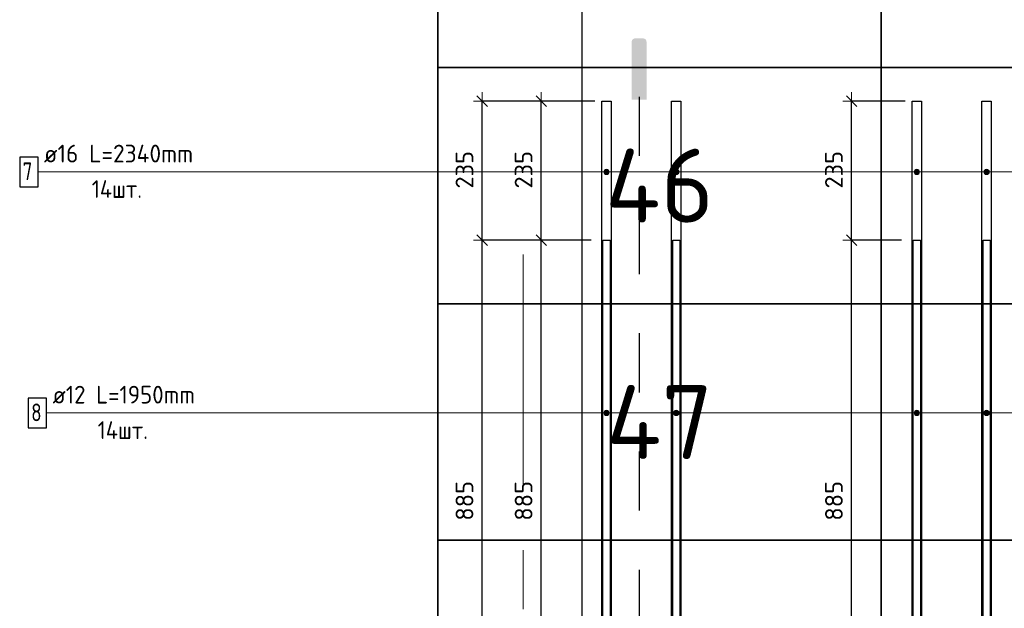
# Model space of a CAD drawing. Header units: metres. Extents: x -38 to 114, y -15 to 21.
# Tile 42 of 244: x 80.004 to 81.67, y -5.408 to -4.412. Entities that reach past the tile are written whole.
import ezdxf

# ---------------------------------------------------------------- set-up
doc = ezdxf.new("R2010")
doc.units = ezdxf.units.M
doc.header["$PDMODE"] = 65
for name, pattern in [('______11', [0.5, 0.4, -0.05, 0, -0.05]), ('______2', [0.0405, 0.03, -0.0105]), ('______5', [1.1, 0.8, -0.1, 0.1, -0.1])]:
    doc.linetypes.add(name, pattern=pattern)
for name, color, linetype, lineweight in [('XR$4$Арм.стержн.горизонт. 1', 180, 'Continuous', 35), ('XR$4$Арм.стержн.горизонт. 2', 202, 'Continuous', 35), ('XR$4$Осевая линия (1)', 7, '______5', 13), ('XR$4$Перекрытие (1)', 7, 'Continuous', 35), ('XR$4$Размерная линия (1)', 7, 'Continuous', 13), ('XR$6$Арм.стержн.горизонт. 1', 180, 'Continuous', 35), ('XR$6$Арм.стержн.горизонт. 2', 202, 'Continuous', 35), ('XR$6$Осевая линия (1)', 7, '______5', 13), ('XR$6$Перекрытие (1)', 7, 'Continuous', 35), ('XR$6$Размерная линия (1)', 7, 'Continuous', 13)]:
    doc.layers.add(name, color=color, linetype=linetype, lineweight=lineweight)
doc.styles.add('ISOCPEUR', font='txt')
doc.dimstyles.new('DIMSTYLE_24', dxfattribs={"dimtxt": 0.03, "dimasz": 0.03, "dimexe": 0, "dimexo": 0, "dimgap": 0.015, "dimtad": 2, "dimdec": 0, "dimlfac": 1000, "dimrnd": 5, "dimzin": 12, "dimdsep": 46, "dimtxsty": 'ISOCPEUR', "dimblk1": 'ALL_ML_STRICH', "dimblk2": 'ALL_ML_STRICH', "dimsah": 1, "dimcen": 0, "dimclrd": 7, "dimclre": 256, "dimclrt": 7, "dimadec": 0, "dimazin": 0, "dimtfac": 1, "dimtdec": 0, "dimtix": 1, "dimtmove": 2, "dimatfit": 3, "dimfxl": 0, "dimtzin": 0, "dimlwd": 0, "dimlwe": -3, "dimarcsym": 0})

# ---------------------------------------------------------------- blocks, each defined once
blk = doc.blocks.new('СЛОЖНЫЙ_ОБЪЕКТ_67')
at = {"linetype": 'Continuous', "lineweight": 25, "true_color": 0x000000, "transparency": 33554687}
blk.add_hatch(color=18, dxfattribs=at).paths.add_polyline_path([(81.0643, -4.4488), (81.0642, -4.448), (81.0639, -4.4473), (81.0636, -4.4466), (81.0632, -4.446), (81.0627, -4.4454), (81.0621, -4.4449), (81.0614, -4.4445), (81.0607, -4.4441), (81.06, -4.4439), (81.0593, -4.4437), (81.0585, -4.4437), (81.0452, -4.4437), (81.0444, -4.4437), (81.0436, -4.4439), (81.0429, -4.4441), (81.0422, -4.4445), (81.0416, -4.4449), (81.041, -4.4454), (81.0405, -4.446), (81.0401, -4.4466), (81.0397, -4.4473), (81.0395, -4.448), (81.0393, -4.4488), (81.0393, -4.4496), (81.0393, -4.5471), (81.0644, -4.5471), (81.0644, -4.4496)])
at = {"color": 7, "linetype": '______2', "lineweight": 25, "transparency": 33554687}
blk.add_line((81.0518, -4.5424), (81.0518, -6.901), dxfattribs=at)
blk = doc.blocks.new('ALL_ML_STRICH')
at = {"color": 0, "linetype": 'ByBlock', "lineweight": -2}
for p, q in [((-1, 0), (0.5, 0)), ((-0.3, -0.3), (0.3, 0.3)), ((0, -0.5), (0, 0.5))]:
    blk.add_line(p, q, dxfattribs=at)
blk = doc.blocks.new('*D460')
at = {"layer": 'DEFPOINTS', "color": 7, "linetype": 'Continuous', "lineweight": 13, "transparency": 33554687}
for p in [(81.5156, -4.7849), (81.3147, -5.6699), (81.4114, -5.6699)]:
    blk.add_point(p, dxfattribs=at)
at = {"layer": 'XR$4$Размерная линия (1)', "color": 9, "linetype": 'Continuous', "lineweight": -2, "true_color": 0xc7c7c7, "transparency": 33554687}
for p, q in [((81.4956, -4.7849), (81.4114, -4.7849)), ((81.3347, -5.6699), (81.4114, -5.6699))]:
    blk.add_line(p, q, dxfattribs=at)
at = {"layer": 'XR$4$Размерная линия (1)', "color": 7, "linetype": 'Continuous', "lineweight": -2, "transparency": 33554687}
blk.add_line((81.4114, -5.6699), (81.4114, -4.7849), dxfattribs=at)
at = {"layer": 'XR$4$Размерная линия (1)', "color": 7, "linetype": 'Continuous', "lineweight": 13, "transparency": 33554687, "xscale": 0.03, "yscale": 0.03, "zscale": 0.03}
for p, rotation in [((81.4114, -4.7849), 90), ((81.4114, -5.6699), 270)]:
    blk.add_blockref('ALL_ML_STRICH', p, dxfattribs=dict(at, rotation=rotation))
at = {"layer": 'XR$4$Размерная линия (1)', "color": 7, "linetype": 'Continuous', "lineweight": 13, "transparency": 33554687, "insert": (81.3814, -5.2259), "char_height": 0.03, "width": 0.09, "attachment_point": 5, "rotation": 90, "style": 'ISOCPEUR'}
blk.add_mtext('\\A1;{885}', dxfattribs=at)
blk = doc.blocks.new('*D461')
at = {"layer": 'DEFPOINTS', "color": 7, "linetype": 'Continuous', "lineweight": 13, "transparency": 33554687}
for p in [(81.5221, -4.5499), (81.4114, -4.7849), (81.5156, -4.7849)]:
    blk.add_point(p, dxfattribs=at)
at = {"layer": 'XR$4$Размерная линия (1)', "color": 9, "linetype": 'Continuous', "lineweight": -2, "true_color": 0xc7c7c7, "transparency": 33554687}
for p, q in [((81.5021, -4.5499), (81.4114, -4.5499)), ((81.4956, -4.7849), (81.4114, -4.7849))]:
    blk.add_line(p, q, dxfattribs=at)
at = {"layer": 'XR$4$Размерная линия (1)', "color": 7, "linetype": 'Continuous', "lineweight": -2, "transparency": 33554687}
blk.add_line((81.4114, -4.7849), (81.4114, -4.5499), dxfattribs=at)
at = {"layer": 'XR$4$Размерная линия (1)', "color": 7, "linetype": 'Continuous', "lineweight": 13, "transparency": 33554687, "xscale": 0.03, "yscale": 0.03, "zscale": 0.03}
for p, rotation in [((81.4114, -4.5499), 90), ((81.4114, -4.7849), 270)]:
    blk.add_blockref('ALL_ML_STRICH', p, dxfattribs=dict(at, rotation=rotation))
at = {"layer": 'XR$4$Размерная линия (1)', "color": 7, "linetype": 'Continuous', "lineweight": 13, "transparency": 33554687, "insert": (81.3814, -4.6659), "char_height": 0.03, "width": 0.09, "attachment_point": 5, "rotation": 90, "style": 'ISOCPEUR'}
blk.add_mtext('\\A1;{235}', dxfattribs=at)
blk = doc.blocks.new('*D465')
at = {"layer": 'DEFPOINTS', "color": 7, "linetype": 'Continuous', "lineweight": 13, "transparency": 33554687}
for p in [(80.9906, -4.7849), (80.7897, -5.6699), (80.8864, -5.6699)]:
    blk.add_point(p, dxfattribs=at)
at = {"layer": 'XR$4$Размерная линия (1)', "color": 9, "linetype": 'Continuous', "lineweight": -2, "true_color": 0xc7c7c7, "transparency": 33554687}
for p, q in [((80.9706, -4.7849), (80.8864, -4.7849)), ((80.8097, -5.6699), (80.8864, -5.6699))]:
    blk.add_line(p, q, dxfattribs=at)
at = {"layer": 'XR$4$Размерная линия (1)', "color": 7, "linetype": 'Continuous', "lineweight": -2, "transparency": 33554687}
blk.add_line((80.8864, -5.6699), (80.8864, -4.7849), dxfattribs=at)
at = {"layer": 'XR$4$Размерная линия (1)', "color": 7, "linetype": 'Continuous', "lineweight": 13, "transparency": 33554687, "xscale": 0.03, "yscale": 0.03, "zscale": 0.03}
for p, rotation in [((80.8864, -4.7849), 90), ((80.8864, -5.6699), 270)]:
    blk.add_blockref('ALL_ML_STRICH', p, dxfattribs=dict(at, rotation=rotation))
at = {"layer": 'XR$4$Размерная линия (1)', "color": 7, "linetype": 'Continuous', "lineweight": 13, "transparency": 33554687, "insert": (80.8564, -5.2259), "char_height": 0.03, "width": 0.09, "attachment_point": 5, "rotation": 90, "style": 'ISOCPEUR'}
blk.add_mtext('\\A1;{885}', dxfattribs=at)
blk = doc.blocks.new('*D466')
at = {"layer": 'DEFPOINTS', "color": 7, "linetype": 'Continuous', "lineweight": 13, "transparency": 33554687}
for p in [(80.9971, -4.5499), (80.8864, -4.7849), (80.9906, -4.7849)]:
    blk.add_point(p, dxfattribs=at)
at = {"layer": 'XR$4$Размерная линия (1)', "color": 9, "linetype": 'Continuous', "lineweight": -2, "true_color": 0xc7c7c7, "transparency": 33554687}
for p, q in [((80.9771, -4.5499), (80.8864, -4.5499)), ((80.9706, -4.7849), (80.8864, -4.7849))]:
    blk.add_line(p, q, dxfattribs=at)
at = {"layer": 'XR$4$Размерная линия (1)', "color": 7, "linetype": 'Continuous', "lineweight": -2, "transparency": 33554687}
blk.add_line((80.8864, -4.7849), (80.8864, -4.5499), dxfattribs=at)
at = {"layer": 'XR$4$Размерная линия (1)', "color": 7, "linetype": 'Continuous', "lineweight": 13, "transparency": 33554687, "xscale": 0.03, "yscale": 0.03, "zscale": 0.03}
for p, rotation in [((80.8864, -4.5499), 90), ((80.8864, -4.7849), 270)]:
    blk.add_blockref('ALL_ML_STRICH', p, dxfattribs=dict(at, rotation=rotation))
at = {"layer": 'XR$4$Размерная линия (1)', "color": 7, "linetype": 'Continuous', "lineweight": 13, "transparency": 33554687, "insert": (80.8564, -4.6659), "char_height": 0.03, "width": 0.09, "attachment_point": 5, "rotation": 90, "style": 'ISOCPEUR'}
blk.add_mtext('\\A1;{235}', dxfattribs=at)
blk = doc.blocks.new('СЛОЖНЫЙ_ОБЪЕКТ_81')
at = {"linetype": 'Continuous', "lineweight": 25, "true_color": 0x000000, "transparency": 33554687}
blk.add_hatch(color=18, dxfattribs=at).paths.add_polyline_path([(81.0643, -4.4488), (81.0642, -4.448), (81.0639, -4.4473), (81.0636, -4.4466), (81.0632, -4.446), (81.0627, -4.4454), (81.0621, -4.4449), (81.0614, -4.4445), (81.0607, -4.4441), (81.06, -4.4439), (81.0593, -4.4437), (81.0585, -4.4437), (81.0452, -4.4437), (81.0444, -4.4437), (81.0436, -4.4439), (81.0429, -4.4441), (81.0422, -4.4445), (81.0416, -4.4449), (81.041, -4.4454), (81.0405, -4.446), (81.0401, -4.4466), (81.0397, -4.4473), (81.0395, -4.448), (81.0393, -4.4488), (81.0393, -4.4496), (81.0393, -4.5471), (81.0644, -4.5471), (81.0644, -4.4496)])
at = {"color": 7, "linetype": '______2', "lineweight": 25, "transparency": 33554687}
blk.add_line((81.0518, -4.5424), (81.0518, -6.901), dxfattribs=at)
blk = doc.blocks.new('*D772')
at = {"layer": 'DEFPOINTS', "color": 7, "linetype": 'Continuous', "lineweight": 13, "transparency": 33554687}
for p in [(81.5156, -4.7849), (81.3147, -5.6699), (81.4114, -5.6699)]:
    blk.add_point(p, dxfattribs=at)
at = {"layer": 'XR$6$Размерная линия (1)', "color": 9, "linetype": 'Continuous', "lineweight": -2, "true_color": 0xc7c7c7, "transparency": 33554687}
for p, q in [((81.4956, -4.7849), (81.4114, -4.7849)), ((81.3347, -5.6699), (81.4114, -5.6699))]:
    blk.add_line(p, q, dxfattribs=at)
at = {"layer": 'XR$6$Размерная линия (1)', "color": 7, "linetype": 'Continuous', "lineweight": -2, "transparency": 33554687}
blk.add_line((81.4114, -5.6699), (81.4114, -4.7849), dxfattribs=at)
at = {"layer": 'XR$6$Размерная линия (1)', "color": 7, "linetype": 'Continuous', "lineweight": 13, "transparency": 33554687, "xscale": 0.03, "yscale": 0.03, "zscale": 0.03}
for p, rotation in [((81.4114, -4.7849), 90), ((81.4114, -5.6699), 270)]:
    blk.add_blockref('ALL_ML_STRICH', p, dxfattribs=dict(at, rotation=rotation))
at = {"layer": 'XR$6$Размерная линия (1)', "color": 7, "linetype": 'Continuous', "lineweight": 13, "transparency": 33554687, "insert": (81.3814, -5.2259), "char_height": 0.03, "width": 0.09, "attachment_point": 5, "rotation": 90, "style": 'ISOCPEUR'}
blk.add_mtext('\\A1;{885}', dxfattribs=at)
blk = doc.blocks.new('*D773')
at = {"layer": 'DEFPOINTS', "color": 7, "linetype": 'Continuous', "lineweight": 13, "transparency": 33554687}
for p in [(81.5221, -4.5499), (81.4114, -4.7849), (81.5156, -4.7849)]:
    blk.add_point(p, dxfattribs=at)
at = {"layer": 'XR$6$Размерная линия (1)', "color": 9, "linetype": 'Continuous', "lineweight": -2, "true_color": 0xc7c7c7, "transparency": 33554687}
for p, q in [((81.5021, -4.5499), (81.4114, -4.5499)), ((81.4956, -4.7849), (81.4114, -4.7849))]:
    blk.add_line(p, q, dxfattribs=at)
at = {"layer": 'XR$6$Размерная линия (1)', "color": 7, "linetype": 'Continuous', "lineweight": -2, "transparency": 33554687}
blk.add_line((81.4114, -4.7849), (81.4114, -4.5499), dxfattribs=at)
at = {"layer": 'XR$6$Размерная линия (1)', "color": 7, "linetype": 'Continuous', "lineweight": 13, "transparency": 33554687, "xscale": 0.03, "yscale": 0.03, "zscale": 0.03}
for p, rotation in [((81.4114, -4.5499), 90), ((81.4114, -4.7849), 270)]:
    blk.add_blockref('ALL_ML_STRICH', p, dxfattribs=dict(at, rotation=rotation))
at = {"layer": 'XR$6$Размерная линия (1)', "color": 7, "linetype": 'Continuous', "lineweight": 13, "transparency": 33554687, "insert": (81.3814, -4.6659), "char_height": 0.03, "width": 0.09, "attachment_point": 5, "rotation": 90, "style": 'ISOCPEUR'}
blk.add_mtext('\\A1;{235}', dxfattribs=at)
blk = doc.blocks.new('*D777')
at = {"layer": 'DEFPOINTS', "color": 7, "linetype": 'Continuous', "lineweight": 13, "transparency": 33554687}
for p in [(80.9906, -4.7849), (80.7864, -5.6699), (80.7897, -5.6699)]:
    blk.add_point(p, dxfattribs=at)
at = {"layer": 'XR$6$Размерная линия (1)', "color": 9, "linetype": 'Continuous', "lineweight": -2, "true_color": 0xc7c7c7, "transparency": 33554687}
for p, q in [((80.9706, -4.7849), (80.7864, -4.7849)), ((80.8097, -5.6699), (80.7864, -5.6699))]:
    blk.add_line(p, q, dxfattribs=at)
at = {"layer": 'XR$6$Размерная линия (1)', "color": 7, "linetype": 'Continuous', "lineweight": -2, "transparency": 33554687}
blk.add_line((80.7864, -5.6699), (80.7864, -4.7849), dxfattribs=at)
at = {"layer": 'XR$6$Размерная линия (1)', "color": 7, "linetype": 'Continuous', "lineweight": 13, "transparency": 33554687, "xscale": 0.03, "yscale": 0.03, "zscale": 0.03}
for p, rotation in [((80.7864, -4.7849), 90), ((80.7864, -5.6699), 270)]:
    blk.add_blockref('ALL_ML_STRICH', p, dxfattribs=dict(at, rotation=rotation))
at = {"layer": 'XR$6$Размерная линия (1)', "color": 7, "linetype": 'Continuous', "lineweight": 13, "transparency": 33554687, "insert": (80.7564, -5.2259), "char_height": 0.03, "width": 0.09, "attachment_point": 5, "rotation": 90, "style": 'ISOCPEUR'}
blk.add_mtext('\\A1;{885}', dxfattribs=at)
blk = doc.blocks.new('*D778')
at = {"layer": 'DEFPOINTS', "color": 7, "linetype": 'Continuous', "lineweight": 13, "transparency": 33554687}
for p in [(80.9971, -4.5499), (80.7864, -4.7849), (80.9906, -4.7849)]:
    blk.add_point(p, dxfattribs=at)
at = {"layer": 'XR$6$Размерная линия (1)', "color": 9, "linetype": 'Continuous', "lineweight": -2, "true_color": 0xc7c7c7, "transparency": 33554687}
for p, q in [((80.9771, -4.5499), (80.7864, -4.5499)), ((80.9706, -4.7849), (80.7864, -4.7849))]:
    blk.add_line(p, q, dxfattribs=at)
at = {"layer": 'XR$6$Размерная линия (1)', "color": 7, "linetype": 'Continuous', "lineweight": -2, "transparency": 33554687}
blk.add_line((80.7864, -4.7849), (80.7864, -4.5499), dxfattribs=at)
at = {"layer": 'XR$6$Размерная линия (1)', "color": 7, "linetype": 'Continuous', "lineweight": 13, "transparency": 33554687, "xscale": 0.03, "yscale": 0.03, "zscale": 0.03}
for p, rotation in [((80.7864, -4.5499), 90), ((80.7864, -4.7849), 270)]:
    blk.add_blockref('ALL_ML_STRICH', p, dxfattribs=dict(at, rotation=rotation))
at = {"layer": 'XR$6$Размерная линия (1)', "color": 7, "linetype": 'Continuous', "lineweight": 13, "transparency": 33554687, "insert": (80.7564, -4.6659), "char_height": 0.03, "width": 0.09, "attachment_point": 5, "rotation": 90, "style": 'ISOCPEUR'}
blk.add_mtext('\\A1;{235}', dxfattribs=at)

msp = doc.modelspace()

# ---------------------------------------------------------------- hatches: boundary and pattern name
at = {"layer": 'XR$4$Арм.стержн.горизонт. 1', "linetype": 'Continuous', "lineweight": 13, "transparency": 33554687}
for points in [[(80.9928, -4.6717), (80.9928, -4.6672), (80.9921, -4.6695)], [(80.9928, -4.6672), (80.9944, -4.6734), (80.9944, -4.6656)], [(80.9928, -4.6672), (80.9928, -4.6717), (80.9944, -4.6734)], [(80.9944, -4.6656), (80.9966, -4.674), (80.9966, -4.665)], [(80.9944, -4.6656), (80.9944, -4.6734), (80.9966, -4.674)], [(80.9966, -4.665), (80.9966, -4.674), (80.9989, -4.6734)], [(80.9966, -4.665), (80.9989, -4.6734), (80.9989, -4.6656)], [(80.9989, -4.6656), (80.9989, -4.6734), (81.0005, -4.6717)], [(80.9989, -4.6656), (81.0005, -4.6717), (81.0005, -4.6672)], [(81.0005, -4.6672), (81.0005, -4.6717), (81.0011, -4.6695)], [(81.1108, -4.6717), (81.1108, -4.6672), (81.1101, -4.6695)], [(81.1108, -4.6672), (81.1124, -4.6734), (81.1124, -4.6656)], [(81.1108, -4.6672), (81.1108, -4.6717), (81.1124, -4.6734)], [(81.1124, -4.6656), (81.1146, -4.674), (81.1146, -4.665)], [(81.1124, -4.6656), (81.1124, -4.6734), (81.1146, -4.674)], [(81.1146, -4.665), (81.1146, -4.674), (81.1169, -4.6734)], [(81.1146, -4.665), (81.1169, -4.6734), (81.1169, -4.6656)], [(81.1169, -4.6656), (81.1169, -4.6734), (81.1185, -4.6717)], [(81.1169, -4.6656), (81.1185, -4.6717), (81.1185, -4.6672)], [(81.1185, -4.6672), (81.1185, -4.6717), (81.1191, -4.6695)], [(81.5178, -4.6717), (81.5178, -4.6672), (81.5171, -4.6695)], [(81.5178, -4.6672), (81.5194, -4.6734), (81.5194, -4.6656)], [(81.5178, -4.6672), (81.5178, -4.6717), (81.5194, -4.6734)], [(81.5194, -4.6656), (81.5216, -4.674), (81.5216, -4.665)], [(81.5194, -4.6656), (81.5194, -4.6734), (81.5216, -4.674)], [(81.5216, -4.665), (81.5216, -4.674), (81.5239, -4.6734)], [(81.5216, -4.665), (81.5239, -4.6734), (81.5239, -4.6656)], [(81.5239, -4.6656), (81.5239, -4.6734), (81.5255, -4.6717)], [(81.5239, -4.6656), (81.5255, -4.6717), (81.5255, -4.6672)], [(81.5255, -4.6672), (81.5255, -4.6717), (81.5261, -4.6695)], [(81.6358, -4.6717), (81.6358, -4.6672), (81.6351, -4.6695)], [(81.6358, -4.6672), (81.6374, -4.6734), (81.6374, -4.6656)], [(81.6358, -4.6672), (81.6358, -4.6717), (81.6374, -4.6734)], [(81.6374, -4.6656), (81.6396, -4.674), (81.6396, -4.665)], [(81.6374, -4.6656), (81.6374, -4.6734), (81.6396, -4.674)], [(81.6396, -4.665), (81.6396, -4.674), (81.6419, -4.6734)], [(81.6396, -4.665), (81.6419, -4.6734), (81.6419, -4.6656)], [(81.6419, -4.6656), (81.6419, -4.6734), (81.6435, -4.6717)], [(81.6419, -4.6656), (81.6435, -4.6717), (81.6435, -4.6672)], [(81.6435, -4.6672), (81.6435, -4.6717), (81.6441, -4.6695)]]:
    msp.add_hatch(color=7, dxfattribs=at).paths.add_polyline_path(points)
at = {"layer": 'XR$4$Арм.стержн.горизонт. 2', "linetype": 'Continuous', "lineweight": 13, "transparency": 33554687}
for points in [[(80.9928, -5.0796), (80.9928, -5.0751), (80.9921, -5.0773)], [(80.9928, -5.0751), (80.9944, -5.0812), (80.9944, -5.0734)], [(80.9928, -5.0751), (80.9928, -5.0796), (80.9944, -5.0812)], [(80.9944, -5.0734), (80.9966, -5.0818), (80.9966, -5.0728)], [(80.9944, -5.0734), (80.9944, -5.0812), (80.9966, -5.0818)], [(80.9966, -5.0728), (80.9966, -5.0818), (80.9989, -5.0812)], [(80.9966, -5.0728), (80.9989, -5.0812), (80.9989, -5.0734)], [(80.9989, -5.0734), (80.9989, -5.0812), (81.0005, -5.0796)], [(80.9989, -5.0734), (81.0005, -5.0796), (81.0005, -5.0751)], [(81.0005, -5.0751), (81.0005, -5.0796), (81.0011, -5.0773)], [(81.1108, -5.0796), (81.1108, -5.0751), (81.1101, -5.0773)], [(81.1108, -5.0751), (81.1124, -5.0812), (81.1124, -5.0734)], [(81.1108, -5.0751), (81.1108, -5.0796), (81.1124, -5.0812)], [(81.1124, -5.0734), (81.1146, -5.0818), (81.1146, -5.0728)], [(81.1124, -5.0734), (81.1124, -5.0812), (81.1146, -5.0818)], [(81.1146, -5.0728), (81.1146, -5.0818), (81.1169, -5.0812)], [(81.1146, -5.0728), (81.1169, -5.0812), (81.1169, -5.0734)], [(81.1169, -5.0734), (81.1169, -5.0812), (81.1185, -5.0796)], [(81.1169, -5.0734), (81.1185, -5.0796), (81.1185, -5.0751)], [(81.1185, -5.0751), (81.1185, -5.0796), (81.1191, -5.0773)], [(81.5178, -5.0796), (81.5178, -5.0751), (81.5171, -5.0773)], [(81.5178, -5.0751), (81.5194, -5.0812), (81.5194, -5.0734)], [(81.5178, -5.0751), (81.5178, -5.0796), (81.5194, -5.0812)], [(81.5194, -5.0734), (81.5216, -5.0818), (81.5216, -5.0728)], [(81.5194, -5.0734), (81.5194, -5.0812), (81.5216, -5.0818)], [(81.5216, -5.0728), (81.5216, -5.0818), (81.5239, -5.0812)], [(81.5216, -5.0728), (81.5239, -5.0812), (81.5239, -5.0734)], [(81.5239, -5.0734), (81.5239, -5.0812), (81.5255, -5.0796)], [(81.5239, -5.0734), (81.5255, -5.0796), (81.5255, -5.0751)], [(81.5255, -5.0751), (81.5255, -5.0796), (81.5261, -5.0773)], [(81.6358, -5.0796), (81.6358, -5.0751), (81.6351, -5.0773)], [(81.6358, -5.0751), (81.6374, -5.0812), (81.6374, -5.0734)], [(81.6358, -5.0751), (81.6358, -5.0796), (81.6374, -5.0812)], [(81.6374, -5.0734), (81.6396, -5.0818), (81.6396, -5.0728)], [(81.6374, -5.0734), (81.6374, -5.0812), (81.6396, -5.0818)], [(81.6396, -5.0728), (81.6396, -5.0818), (81.6419, -5.0812)], [(81.6396, -5.0728), (81.6419, -5.0812), (81.6419, -5.0734)], [(81.6419, -5.0734), (81.6419, -5.0812), (81.6435, -5.0796)], [(81.6419, -5.0734), (81.6435, -5.0796), (81.6435, -5.0751)], [(81.6435, -5.0751), (81.6435, -5.0796), (81.6441, -5.0773)]]:
    msp.add_hatch(color=7, dxfattribs=at).paths.add_polyline_path(points)
at = {"layer": 'XR$6$Арм.стержн.горизонт. 1', "linetype": 'Continuous', "lineweight": 13, "transparency": 33554687}
for points in [[(80.9928, -4.6717), (80.9928, -4.6672), (80.9921, -4.6695)], [(80.9928, -4.6672), (80.9944, -4.6734), (80.9944, -4.6656)], [(80.9928, -4.6672), (80.9928, -4.6717), (80.9944, -4.6734)], [(80.9944, -4.6656), (80.9966, -4.674), (80.9966, -4.665)], [(80.9944, -4.6656), (80.9944, -4.6734), (80.9966, -4.674)], [(80.9966, -4.665), (80.9966, -4.674), (80.9989, -4.6734)], [(80.9966, -4.665), (80.9989, -4.6734), (80.9989, -4.6656)], [(80.9989, -4.6656), (80.9989, -4.6734), (81.0005, -4.6717)], [(80.9989, -4.6656), (81.0005, -4.6717), (81.0005, -4.6672)], [(81.0005, -4.6672), (81.0005, -4.6717), (81.0011, -4.6695)], [(81.1108, -4.6717), (81.1108, -4.6672), (81.1101, -4.6695)], [(81.1108, -4.6672), (81.1124, -4.6734), (81.1124, -4.6656)], [(81.1108, -4.6672), (81.1108, -4.6717), (81.1124, -4.6734)], [(81.1124, -4.6656), (81.1146, -4.674), (81.1146, -4.665)], [(81.1124, -4.6656), (81.1124, -4.6734), (81.1146, -4.674)], [(81.1146, -4.665), (81.1146, -4.674), (81.1169, -4.6734)], [(81.1146, -4.665), (81.1169, -4.6734), (81.1169, -4.6656)], [(81.1169, -4.6656), (81.1169, -4.6734), (81.1185, -4.6717)], [(81.1169, -4.6656), (81.1185, -4.6717), (81.1185, -4.6672)], [(81.1185, -4.6672), (81.1185, -4.6717), (81.1191, -4.6695)], [(81.5178, -4.6717), (81.5178, -4.6672), (81.5171, -4.6695)], [(81.5178, -4.6672), (81.5194, -4.6734), (81.5194, -4.6656)], [(81.5178, -4.6672), (81.5178, -4.6717), (81.5194, -4.6734)], [(81.5194, -4.6656), (81.5216, -4.674), (81.5216, -4.665)], [(81.5194, -4.6656), (81.5194, -4.6734), (81.5216, -4.674)], [(81.5216, -4.665), (81.5216, -4.674), (81.5239, -4.6734)], [(81.5216, -4.665), (81.5239, -4.6734), (81.5239, -4.6656)], [(81.5239, -4.6656), (81.5239, -4.6734), (81.5255, -4.6717)], [(81.5239, -4.6656), (81.5255, -4.6717), (81.5255, -4.6672)], [(81.5255, -4.6672), (81.5255, -4.6717), (81.5261, -4.6695)], [(81.6358, -4.6717), (81.6358, -4.6672), (81.6351, -4.6695)], [(81.6358, -4.6672), (81.6374, -4.6734), (81.6374, -4.6656)], [(81.6358, -4.6672), (81.6358, -4.6717), (81.6374, -4.6734)], [(81.6374, -4.6656), (81.6396, -4.674), (81.6396, -4.665)], [(81.6374, -4.6656), (81.6374, -4.6734), (81.6396, -4.674)], [(81.6396, -4.665), (81.6396, -4.674), (81.6419, -4.6734)], [(81.6396, -4.665), (81.6419, -4.6734), (81.6419, -4.6656)], [(81.6419, -4.6656), (81.6419, -4.6734), (81.6435, -4.6717)], [(81.6419, -4.6656), (81.6435, -4.6717), (81.6435, -4.6672)], [(81.6435, -4.6672), (81.6435, -4.6717), (81.6441, -4.6695)]]:
    msp.add_hatch(color=7, dxfattribs=at).paths.add_polyline_path(points)
at = {"layer": 'XR$6$Арм.стержн.горизонт. 2', "linetype": 'Continuous', "lineweight": 13, "transparency": 33554687}
for points in [[(80.9928, -5.0796), (80.9928, -5.0751), (80.9921, -5.0773)], [(80.9928, -5.0751), (80.9944, -5.0812), (80.9944, -5.0734)], [(80.9928, -5.0751), (80.9928, -5.0796), (80.9944, -5.0812)], [(80.9944, -5.0734), (80.9966, -5.0818), (80.9966, -5.0728)], [(80.9944, -5.0734), (80.9944, -5.0812), (80.9966, -5.0818)], [(80.9966, -5.0728), (80.9966, -5.0818), (80.9989, -5.0812)], [(80.9966, -5.0728), (80.9989, -5.0812), (80.9989, -5.0734)], [(80.9989, -5.0734), (80.9989, -5.0812), (81.0005, -5.0796)], [(80.9989, -5.0734), (81.0005, -5.0796), (81.0005, -5.0751)], [(81.0005, -5.0751), (81.0005, -5.0796), (81.0011, -5.0773)], [(81.1108, -5.0796), (81.1108, -5.0751), (81.1101, -5.0773)], [(81.1108, -5.0751), (81.1124, -5.0812), (81.1124, -5.0734)], [(81.1108, -5.0751), (81.1108, -5.0796), (81.1124, -5.0812)], [(81.1124, -5.0734), (81.1146, -5.0818), (81.1146, -5.0728)], [(81.1124, -5.0734), (81.1124, -5.0812), (81.1146, -5.0818)], [(81.1146, -5.0728), (81.1146, -5.0818), (81.1169, -5.0812)], [(81.1146, -5.0728), (81.1169, -5.0812), (81.1169, -5.0734)], [(81.1169, -5.0734), (81.1169, -5.0812), (81.1185, -5.0796)], [(81.1169, -5.0734), (81.1185, -5.0796), (81.1185, -5.0751)], [(81.1185, -5.0751), (81.1185, -5.0796), (81.1191, -5.0773)], [(81.5178, -5.0796), (81.5178, -5.0751), (81.5171, -5.0773)], [(81.5178, -5.0751), (81.5194, -5.0812), (81.5194, -5.0734)], [(81.5178, -5.0751), (81.5178, -5.0796), (81.5194, -5.0812)], [(81.5194, -5.0734), (81.5216, -5.0818), (81.5216, -5.0728)], [(81.5194, -5.0734), (81.5194, -5.0812), (81.5216, -5.0818)], [(81.5216, -5.0728), (81.5216, -5.0818), (81.5239, -5.0812)], [(81.5216, -5.0728), (81.5239, -5.0812), (81.5239, -5.0734)], [(81.5239, -5.0734), (81.5239, -5.0812), (81.5255, -5.0796)], [(81.5239, -5.0734), (81.5255, -5.0796), (81.5255, -5.0751)], [(81.5255, -5.0751), (81.5255, -5.0796), (81.5261, -5.0773)], [(81.6358, -5.0796), (81.6358, -5.0751), (81.6351, -5.0773)], [(81.6358, -5.0751), (81.6374, -5.0812), (81.6374, -5.0734)], [(81.6358, -5.0751), (81.6358, -5.0796), (81.6374, -5.0812)], [(81.6374, -5.0734), (81.6396, -5.0818), (81.6396, -5.0728)], [(81.6374, -5.0734), (81.6374, -5.0812), (81.6396, -5.0818)], [(81.6396, -5.0728), (81.6396, -5.0818), (81.6419, -5.0812)], [(81.6396, -5.0728), (81.6419, -5.0812), (81.6419, -5.0734)], [(81.6419, -5.0734), (81.6419, -5.0812), (81.6435, -5.0796)], [(81.6419, -5.0734), (81.6435, -5.0796), (81.6435, -5.0751)], [(81.6435, -5.0751), (81.6435, -5.0796), (81.6441, -5.0773)]]:
    msp.add_hatch(color=7, dxfattribs=at).paths.add_polyline_path(points)

# ---------------------------------------------------------------- linework, layer by layer
at = {"color": 7, "linetype": 'Continuous', "lineweight": 35, "transparency": 33554687}
for p, q in [((80.7114, -4.0927), (80.7114, -4.4927)), ((81.4614, -4.0927), (81.4614, -4.4927)), ((80.7114, -4.4927), (89.9614, -4.4927)), ((89.9614, -4.4927), (80.7114, -4.4927)), ((80.7114, -4.4927), (80.7114, -4.8927)), ((81.4614, -4.4927), (81.4614, -4.8927)), ((80.7114, -4.8927), (89.9614, -4.8927)), ((89.9614, -4.8927), (80.7114, -4.8927)), ((80.7114, -4.8927), (80.7114, -5.2927)), ((81.4614, -4.8927), (81.4614, -5.2927)), ((80.7114, -5.2927), (89.9614, -5.2927)), ((89.9614, -5.2927), (80.7114, -5.2927)), ((80.7114, -5.2927), (80.7114, -5.6927)), ((81.4614, -5.2927), (81.4614, -5.6927))]:
    msp.add_line(p, q, dxfattribs=at)
at = {"color": 7, "linetype": 'Continuous', "lineweight": 13, "transparency": 33554687}
for p, q in [((89.9614, -4.4927), (80.7114, -4.4927)), ((89.9614, -4.8927), (80.7114, -4.8927)), ((89.9614, -5.2927), (80.7114, -5.2927))]:
    msp.add_line(p, q, dxfattribs=at)
at = {"layer": 'XR$4$Арм.стержн.горизонт. 1', "color": 7, "linetype": 'Continuous', "lineweight": 13, "transparency": 33554687}
for p, q in [((80.0349, -4.6695), (80.6389, -4.6695)), ((80.6389, -4.6695), (83.6216, -4.6695)), ((80.6389, -4.6695), (84.2646, -4.6695)), ((80.6389, -4.6695), (83.7396, -4.6695)), ((80.6389, -4.6695), (81.5216, -4.6695)), ((80.6389, -4.6695), (81.6396, -4.6695)), ((80.6389, -4.6695), (83.0966, -4.6695)), ((80.6389, -4.6695), (82.1646, -4.6695)), ((80.6389, -4.6695), (84.1466, -4.6695)), ((80.6389, -4.6695), (82.0466, -4.6695)), ((80.6389, -4.6695), (82.5716, -4.6695)), ((80.6389, -4.6695), (82.6896, -4.6695)), ((80.6389, -4.6695), (83.2146, -4.6695)), ((80.6389, -4.6695), (81.1146, -4.6695)), ((80.6389, -4.6695), (80.9966, -4.6695)), ((80.9921, -4.6695), (80.9921, -4.6695)), ((80.9966, -4.665), (80.9966, -4.665)), ((80.9966, -4.674), (80.9966, -4.674)), ((81.0011, -4.6695), (81.0011, -4.6695)), ((81.1101, -4.6695), (81.1101, -4.6695)), ((81.1146, -4.665), (81.1146, -4.665)), ((81.1146, -4.674), (81.1146, -4.674)), ((81.1191, -4.6695), (81.1191, -4.6695)), ((81.5171, -4.6695), (81.5171, -4.6695)), ((81.5216, -4.665), (81.5216, -4.665)), ((81.5216, -4.674), (81.5216, -4.674)), ((81.5261, -4.6695), (81.5261, -4.6695)), ((81.6351, -4.6695), (81.6351, -4.6695)), ((81.6396, -4.665), (81.6396, -4.665)), ((81.6396, -4.674), (81.6396, -4.674)), ((81.6441, -4.6695), (81.6441, -4.6695))]:
    msp.add_line(p, q, dxfattribs=at)
at = {"layer": 'XR$4$Арм.стержн.горизонт. 1', "color": 7, "linetype": 'Continuous', "lineweight": 25, "transparency": 33554687}
for points in [[(80.9886, -6.8899), (80.9886, -4.5499), (81.0046, -4.5499), (81.0046, -6.8899), (80.9886, -6.8899)], [(81.1066, -6.8899), (81.1066, -4.5499), (81.1226, -4.5499), (81.1226, -6.8899), (81.1066, -6.8899)], [(81.5136, -6.8899), (81.5136, -4.5499), (81.5296, -4.5499), (81.5296, -6.8899), (81.5136, -6.8899)], [(81.6316, -6.8899), (81.6316, -4.5499), (81.6476, -4.5499), (81.6476, -6.8899), (81.6316, -6.8899)], [(80.0039, -4.6945), (80.0349, -4.6945), (80.0349, -4.6445), (80.0039, -4.6445), (80.0039, -4.6945)]]:
    msp.add_lwpolyline(points, dxfattribs=at)
at = {"layer": 'XR$4$Арм.стержн.горизонт. 1', "color": 7, "linetype": 'Continuous', "lineweight": 13, "transparency": 33554687}
for centre in [(80.9966, -4.6695), (81.1146, -4.6695), (81.5216, -4.6695), (81.6396, -4.6695)]:
    msp.add_circle(centre, 0.0045, dxfattribs=at)
at = {"layer": 'XR$4$Арм.стержн.горизонт. 2', "color": 7, "linetype": 'Continuous', "lineweight": 13, "transparency": 33554687}
for p, q in [((80.0494, -5.0773), (80.6354, -5.0773)), ((80.6354, -5.0773), (81.5216, -5.0773)), ((80.6354, -5.0773), (84.1466, -5.0773)), ((80.6354, -5.0773), (83.6216, -5.0773)), ((80.6354, -5.0773), (83.0966, -5.0773)), ((80.6354, -5.0773), (82.5716, -5.0773)), ((80.6354, -5.0773), (82.6896, -5.0773)), ((80.6354, -5.0773), (81.1146, -5.0773)), ((80.6354, -5.0773), (84.2646, -5.0773)), ((80.6354, -5.0773), (81.6396, -5.0773)), ((80.6354, -5.0773), (82.0466, -5.0773)), ((80.6354, -5.0773), (80.9966, -5.0773)), ((80.6354, -5.0773), (83.7396, -5.0773)), ((80.6354, -5.0773), (82.1646, -5.0773)), ((80.6354, -5.0773), (83.2146, -5.0773)), ((80.9921, -5.0773), (80.9921, -5.0773)), ((80.9966, -5.0728), (80.9966, -5.0728)), ((81.0011, -5.0773), (81.0011, -5.0773)), ((81.1101, -5.0773), (81.1101, -5.0773)), ((81.1146, -5.0728), (81.1146, -5.0728)), ((81.1191, -5.0773), (81.1191, -5.0773)), ((81.5171, -5.0773), (81.5171, -5.0773)), ((81.5216, -5.0728), (81.5216, -5.0728)), ((81.5261, -5.0773), (81.5261, -5.0773)), ((81.6351, -5.0773), (81.6351, -5.0773)), ((81.6396, -5.0728), (81.6396, -5.0728)), ((81.6441, -5.0773), (81.6441, -5.0773)), ((80.9966, -5.0818), (80.9966, -5.0818)), ((81.1146, -5.0818), (81.1146, -5.0818)), ((81.5216, -5.0818), (81.5216, -5.0818)), ((81.6396, -5.0818), (81.6396, -5.0818))]:
    msp.add_line(p, q, dxfattribs=at)
at = {"layer": 'XR$4$Арм.стержн.горизонт. 2', "color": 34, "linetype": 'Continuous', "lineweight": 25, "transparency": 33554687}
for points in [[(81.0026, -4.7849), (81.0026, -6.7349), (80.9906, -6.7349), (80.9906, -4.7849), (81.0026, -4.7849)], [(81.1206, -4.7849), (81.1206, -6.7349), (81.1086, -6.7349), (81.1086, -4.7849), (81.1206, -4.7849)], [(81.5276, -4.7849), (81.5276, -6.7349), (81.5156, -6.7349), (81.5156, -4.7849), (81.5276, -4.7849)], [(81.6456, -4.7849), (81.6456, -6.7349), (81.6336, -6.7349), (81.6336, -4.7849), (81.6456, -4.7849)]]:
    msp.add_lwpolyline(points, dxfattribs=at)
at = {"layer": 'XR$4$Арм.стержн.горизонт. 2', "color": 7, "linetype": 'Continuous', "lineweight": 25, "transparency": 33554687}
msp.add_lwpolyline([(80.0184, -5.1023), (80.0494, -5.1023), (80.0494, -5.0523), (80.0184, -5.0523), (80.0184, -5.1023)], dxfattribs=at)
at = {"layer": 'XR$4$Арм.стержн.горизонт. 2', "color": 7, "linetype": 'Continuous', "lineweight": 13, "transparency": 33554687}
for centre in [(80.9966, -5.0773), (81.1146, -5.0773), (81.5216, -5.0773), (81.6396, -5.0773)]:
    msp.add_circle(centre, 0.0045, dxfattribs=at)
at = {"layer": 'XR$4$Осевая линия (1)', "color": 253, "linetype": '______11', "lineweight": 13, "true_color": 0xa0a0a0, "transparency": 33554687}
msp.add_line((80.8555, -4.8093), (80.8555, -7.5693), dxfattribs=at)
at = {"layer": 'XR$4$Перекрытие (1)', "color": 7, "linetype": 'Continuous', "lineweight": 25, "transparency": 33554687}
msp.add_line((80.9556, -5.6699), (80.9556, -4.2499), dxfattribs=at)
at = {"layer": 'XR$6$Арм.стержн.горизонт. 1', "color": 7, "linetype": 'Continuous', "lineweight": 13, "transparency": 33554687}
for p, q in [((80.0349, -4.6695), (80.6389, -4.6695)), ((80.6389, -4.6695), (83.6216, -4.6695)), ((80.6389, -4.6695), (84.2646, -4.6695)), ((80.6389, -4.6695), (83.7396, -4.6695)), ((80.6389, -4.6695), (81.5216, -4.6695)), ((80.6389, -4.6695), (81.6396, -4.6695)), ((80.6389, -4.6695), (83.0966, -4.6695)), ((80.6389, -4.6695), (82.1646, -4.6695)), ((80.6389, -4.6695), (84.1466, -4.6695)), ((80.6389, -4.6695), (82.0466, -4.6695)), ((80.6389, -4.6695), (82.5716, -4.6695)), ((80.6389, -4.6695), (82.6896, -4.6695)), ((80.6389, -4.6695), (83.2146, -4.6695)), ((80.6389, -4.6695), (81.1146, -4.6695)), ((80.6389, -4.6695), (80.9966, -4.6695)), ((80.9921, -4.6695), (80.9921, -4.6695)), ((80.9966, -4.665), (80.9966, -4.665)), ((80.9966, -4.674), (80.9966, -4.674)), ((81.0011, -4.6695), (81.0011, -4.6695)), ((81.1101, -4.6695), (81.1101, -4.6695)), ((81.1146, -4.665), (81.1146, -4.665)), ((81.1146, -4.674), (81.1146, -4.674)), ((81.1191, -4.6695), (81.1191, -4.6695)), ((81.5171, -4.6695), (81.5171, -4.6695)), ((81.5216, -4.665), (81.5216, -4.665)), ((81.5216, -4.674), (81.5216, -4.674)), ((81.5261, -4.6695), (81.5261, -4.6695)), ((81.6351, -4.6695), (81.6351, -4.6695)), ((81.6396, -4.665), (81.6396, -4.665)), ((81.6396, -4.674), (81.6396, -4.674)), ((81.6441, -4.6695), (81.6441, -4.6695))]:
    msp.add_line(p, q, dxfattribs=at)
at = {"layer": 'XR$6$Арм.стержн.горизонт. 1', "color": 7, "linetype": 'Continuous', "lineweight": 25, "transparency": 33554687}
for points in [[(80.9886, -6.8899), (80.9886, -4.5499), (81.0046, -4.5499), (81.0046, -6.8899), (80.9886, -6.8899)], [(81.1066, -6.8899), (81.1066, -4.5499), (81.1226, -4.5499), (81.1226, -6.8899), (81.1066, -6.8899)], [(81.5136, -6.8899), (81.5136, -4.5499), (81.5296, -4.5499), (81.5296, -6.8899), (81.5136, -6.8899)], [(81.6316, -6.8899), (81.6316, -4.5499), (81.6476, -4.5499), (81.6476, -6.8899), (81.6316, -6.8899)], [(80.0039, -4.6945), (80.0349, -4.6945), (80.0349, -4.6445), (80.0039, -4.6445), (80.0039, -4.6945)]]:
    msp.add_lwpolyline(points, dxfattribs=at)
at = {"layer": 'XR$6$Арм.стержн.горизонт. 1', "color": 7, "linetype": 'Continuous', "lineweight": 13, "transparency": 33554687}
for centre in [(80.9966, -4.6695), (81.1146, -4.6695), (81.5216, -4.6695), (81.6396, -4.6695)]:
    msp.add_circle(centre, 0.0045, dxfattribs=at)
at = {"layer": 'XR$6$Арм.стержн.горизонт. 2', "color": 7, "linetype": 'Continuous', "lineweight": 13, "transparency": 33554687}
for p, q in [((80.0494, -5.0773), (80.6354, -5.0773)), ((80.6354, -5.0773), (81.5216, -5.0773)), ((80.6354, -5.0773), (84.1466, -5.0773)), ((80.6354, -5.0773), (83.6216, -5.0773)), ((80.6354, -5.0773), (83.0966, -5.0773)), ((80.6354, -5.0773), (82.5716, -5.0773)), ((80.6354, -5.0773), (82.6896, -5.0773)), ((80.6354, -5.0773), (81.1146, -5.0773)), ((80.6354, -5.0773), (84.2646, -5.0773)), ((80.6354, -5.0773), (81.6396, -5.0773)), ((80.6354, -5.0773), (82.0466, -5.0773)), ((80.6354, -5.0773), (80.9966, -5.0773)), ((80.6354, -5.0773), (83.7396, -5.0773)), ((80.6354, -5.0773), (82.1646, -5.0773)), ((80.6354, -5.0773), (83.2146, -5.0773)), ((80.9921, -5.0773), (80.9921, -5.0773)), ((80.9966, -5.0728), (80.9966, -5.0728)), ((81.0011, -5.0773), (81.0011, -5.0773)), ((81.1101, -5.0773), (81.1101, -5.0773)), ((81.1146, -5.0728), (81.1146, -5.0728)), ((81.1191, -5.0773), (81.1191, -5.0773)), ((81.5171, -5.0773), (81.5171, -5.0773)), ((81.5216, -5.0728), (81.5216, -5.0728)), ((81.5261, -5.0773), (81.5261, -5.0773)), ((81.6351, -5.0773), (81.6351, -5.0773)), ((81.6396, -5.0728), (81.6396, -5.0728)), ((81.6441, -5.0773), (81.6441, -5.0773)), ((80.9966, -5.0818), (80.9966, -5.0818)), ((81.1146, -5.0818), (81.1146, -5.0818)), ((81.5216, -5.0818), (81.5216, -5.0818)), ((81.6396, -5.0818), (81.6396, -5.0818))]:
    msp.add_line(p, q, dxfattribs=at)
at = {"layer": 'XR$6$Арм.стержн.горизонт. 2', "color": 34, "linetype": 'Continuous', "lineweight": 25, "transparency": 33554687}
for points in [[(81.0026, -4.7849), (81.0026, -6.7349), (80.9906, -6.7349), (80.9906, -4.7849), (81.0026, -4.7849)], [(81.1206, -4.7849), (81.1206, -6.7349), (81.1086, -6.7349), (81.1086, -4.7849), (81.1206, -4.7849)], [(81.5276, -4.7849), (81.5276, -6.7349), (81.5156, -6.7349), (81.5156, -4.7849), (81.5276, -4.7849)], [(81.6456, -4.7849), (81.6456, -6.7349), (81.6336, -6.7349), (81.6336, -4.7849), (81.6456, -4.7849)]]:
    msp.add_lwpolyline(points, dxfattribs=at)
at = {"layer": 'XR$6$Арм.стержн.горизонт. 2', "color": 7, "linetype": 'Continuous', "lineweight": 25, "transparency": 33554687}
msp.add_lwpolyline([(80.0184, -5.1023), (80.0494, -5.1023), (80.0494, -5.0523), (80.0184, -5.0523), (80.0184, -5.1023)], dxfattribs=at)
at = {"layer": 'XR$6$Арм.стержн.горизонт. 2', "color": 7, "linetype": 'Continuous', "lineweight": 13, "transparency": 33554687}
for centre in [(80.9966, -5.0773), (81.1146, -5.0773), (81.5216, -5.0773), (81.6396, -5.0773)]:
    msp.add_circle(centre, 0.0045, dxfattribs=at)
at = {"layer": 'XR$6$Осевая линия (1)', "color": 253, "linetype": '______11', "lineweight": 13, "true_color": 0xa0a0a0, "transparency": 33554687}
msp.add_line((80.8555, -4.8093), (80.8555, -7.7893), dxfattribs=at)
at = {"layer": 'XR$6$Перекрытие (1)', "color": 7, "linetype": 'Continuous', "lineweight": 25, "transparency": 33554687}
msp.add_line((80.9556, -5.6699), (80.9556, -4.2499), dxfattribs=at)

# ---------------------------------------------------------------- block references
at = {"color": 18, "linetype": 'Continuous', "lineweight": 25, "true_color": 0x000000, "transparency": 33554687}
for name in ['СЛОЖНЫЙ_ОБЪЕКТ_67', 'СЛОЖНЫЙ_ОБЪЕКТ_81']:
    msp.add_blockref(name, (0, 0), dxfattribs=at)

# ---------------------------------------------------------------- texts
at = {"color": 7, "linetype": 'Continuous', "lineweight": 35, "transparency": 33554687, "char_height": 0.0625, "width": 0.242647, "attachment_point": 5, "style": 'ISOCPEUR'}
for s, insert in [('\\A1;{\\fISOCPEUR|i0|b0;\\H0.125000;\\W1.000000;\\C7;46}\\P', (81.0864, -4.6927)), ('\\A1;{\\fISOCPEUR|i0|b0;\\H0.125000;\\W1.000000;\\C7;47}\\P', (81.0864, -5.0927))]:
    msp.add_mtext(s, dxfattribs=dict(at, insert=insert))
at = {"layer": 'XR$4$Арм.стержн.горизонт. 1', "color": 7, "linetype": 'Continuous', "lineweight": 25, "transparency": 33554687, "char_height": 0.03, "attachment_point": 7, "style": 'ISOCPEUR'}
for s, insert, width in [('\\W0.96;ø16 L=2340mm ', (80.0449, -4.6535), 0.296265), ('\\W0.78;7', (80.0089, -4.6835), 0.032641), ('\\W0.91;14шт. ', (80.1259, -4.7135), 0.133605)]:
    msp.add_mtext(s, dxfattribs=dict(at, insert=insert, width=width))
at = {"layer": 'XR$4$Арм.стержн.горизонт. 2', "color": 7, "linetype": 'Continuous', "lineweight": 25, "transparency": 33554687, "char_height": 0.03, "attachment_point": 7, "style": 'ISOCPEUR'}
for s, insert, width in [('\\W0.94;ø12 L=1950mm ', (80.0594, -5.0613), 0.286961), ('\\W0.78;8', (80.0234, -5.0913), 0.032641), ('\\W0.91;14шт. ', (80.1359, -5.1213), 0.133605)]:
    msp.add_mtext(s, dxfattribs=dict(at, insert=insert, width=width))
at = {"layer": 'XR$6$Арм.стержн.горизонт. 1', "color": 7, "linetype": 'Continuous', "lineweight": 25, "transparency": 33554687, "char_height": 0.03, "attachment_point": 7, "style": 'ISOCPEUR'}
for s, insert, width in [('\\W0.96;ø16 L=2340mm ', (80.0449, -4.6535), 0.296265), ('\\W0.78;7', (80.0089, -4.6835), 0.032641), ('\\W0.91;14шт. ', (80.1259, -4.7135), 0.133605)]:
    msp.add_mtext(s, dxfattribs=dict(at, insert=insert, width=width))
at = {"layer": 'XR$6$Арм.стержн.горизонт. 2', "color": 7, "linetype": 'Continuous', "lineweight": 25, "transparency": 33554687, "char_height": 0.03, "attachment_point": 7, "style": 'ISOCPEUR'}
for s, insert, width in [('\\W0.94;ø12 L=1950mm ', (80.0594, -5.0613), 0.286961), ('\\W0.78;8', (80.0234, -5.0913), 0.032641), ('\\W0.91;14шт. ', (80.1359, -5.1213), 0.133605)]:
    msp.add_mtext(s, dxfattribs=dict(at, insert=insert, width=width))

# ---------------------------------------------------------------- dimensions: what is measured, and where the dimension line sits
at = {"layer": 'XR$4$Размерная линия (1)', "color": 7, "linetype": 'Continuous', "lineweight": 13, "transparency": 33554687}
for base, p1, p2, picture, middle in [((80.8864, -4.5499), (80.9706, -4.7849), (80.9771, -4.5499), '*D466', (80.8564, -4.6659)), ((81.4114, -4.5499), (81.4956, -4.7849), (81.5021, -4.5499), '*D461', (81.3814, -4.6659)), ((80.8864, -4.7849), (80.8097, -5.6699), (80.9706, -4.7849), '*D465', (80.8564, -5.2259)), ((81.4114, -4.7849), (81.3347, -5.6699), (81.4956, -4.7849), '*D460', (81.3814, -5.2259))]:
    dim = msp.add_linear_dim(base=base, p1=p1, p2=p2, angle=90, dimstyle='DIMSTYLE_24', override={"dimpost": '<>', "dimclrd": 7, "dimclre": 9, "dimclrt": 7, "dimlwd": 0, "dimlwe": 65533}, dxfattribs=at)
    dim.commit()
    dim.dimension.update_dxf_attribs({"geometry": picture, "text_midpoint": middle, "dimtype": 160})
at = {"layer": 'XR$6$Размерная линия (1)', "color": 7, "linetype": 'Continuous', "lineweight": 13, "transparency": 33554687}
for base, p1, p2, picture, middle in [((80.7864, -4.5499), (80.9706, -4.7849), (80.9771, -4.5499), '*D778', (80.7564, -4.6659)), ((81.4114, -4.5499), (81.4956, -4.7849), (81.5021, -4.5499), '*D773', (81.3814, -4.6659)), ((80.7864, -4.7849), (80.8097, -5.6699), (80.9706, -4.7849), '*D777', (80.7564, -5.2259)), ((81.4114, -4.7849), (81.3347, -5.6699), (81.4956, -4.7849), '*D772', (81.3814, -5.2259))]:
    dim = msp.add_linear_dim(base=base, p1=p1, p2=p2, angle=90, dimstyle='DIMSTYLE_24', override={"dimpost": '<>', "dimclrd": 7, "dimclre": 9, "dimclrt": 7, "dimlwd": 0, "dimlwe": 65533}, dxfattribs=at)
    dim.commit()
    dim.dimension.update_dxf_attribs({"geometry": picture, "text_midpoint": middle, "dimtype": 160})

doc.saveas('drawing.dxf')
